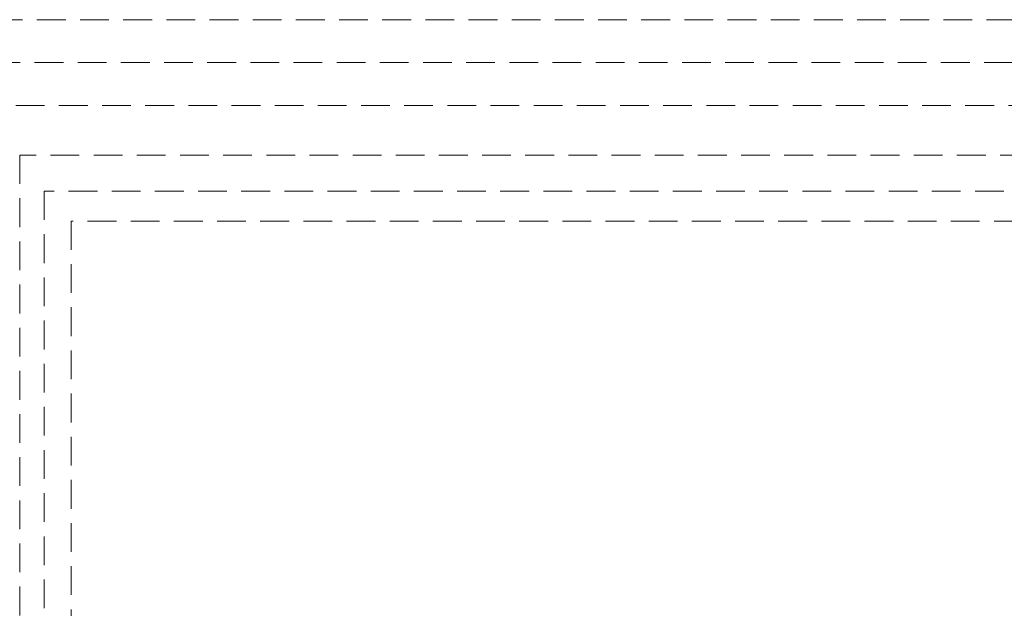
# Model space of a CAD drawing. Header units: millimetres. Extents: x 170 to 590, y -13 to 284.
# Tile 4 of 11: x 269 to 303, y 188 to 209. Entities that reach past the tile are written whole.
import ezdxf

# ---------------------------------------------------------------- set-up
doc = ezdxf.new("R2010")
doc.units = ezdxf.units.MM
doc.linetypes.add('GESTRICHELT2', pattern=[0.375, 0.25, -0.125])
doc.layers.add('PRZEWODY ELEKTRYCZNE', color=3, linetype='GESTRICHELT2', lineweight=15)

msp = doc.modelspace()

# ---------------------------------------------------------------- linework, layer by layer
at = {"layer": 'PRZEWODY ELEKTRYCZNE', "ltscale": 4}
for p, q in [((408.1444338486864, 208.6198451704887), (265.9939565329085, 208.6198451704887)), ((370.5610044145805, 207.1299858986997), (266.8445896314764, 207.1299858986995)), ((333.9064950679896, 205.6401266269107), (267.6952227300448, 205.6401266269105)), ((305.1153662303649, 203.9111715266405), (268.5437043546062, 203.9111715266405)), ((268.5437043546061, 203.9111715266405), (268.5437043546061, 168.5088436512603)), ((304.2438634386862, 202.6604080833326), (269.3964889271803, 202.6604080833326)), ((269.3964889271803, 202.6604080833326), (269.3964889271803, 168.4685917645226)), ((303.4047997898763, 201.6217278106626), (270.328131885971, 201.6217278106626)), ((270.328131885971, 201.6217278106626), (270.328131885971, 168.5450599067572))]:
    msp.add_line(p, q, dxfattribs=at)

doc.saveas('drawing.dxf')
